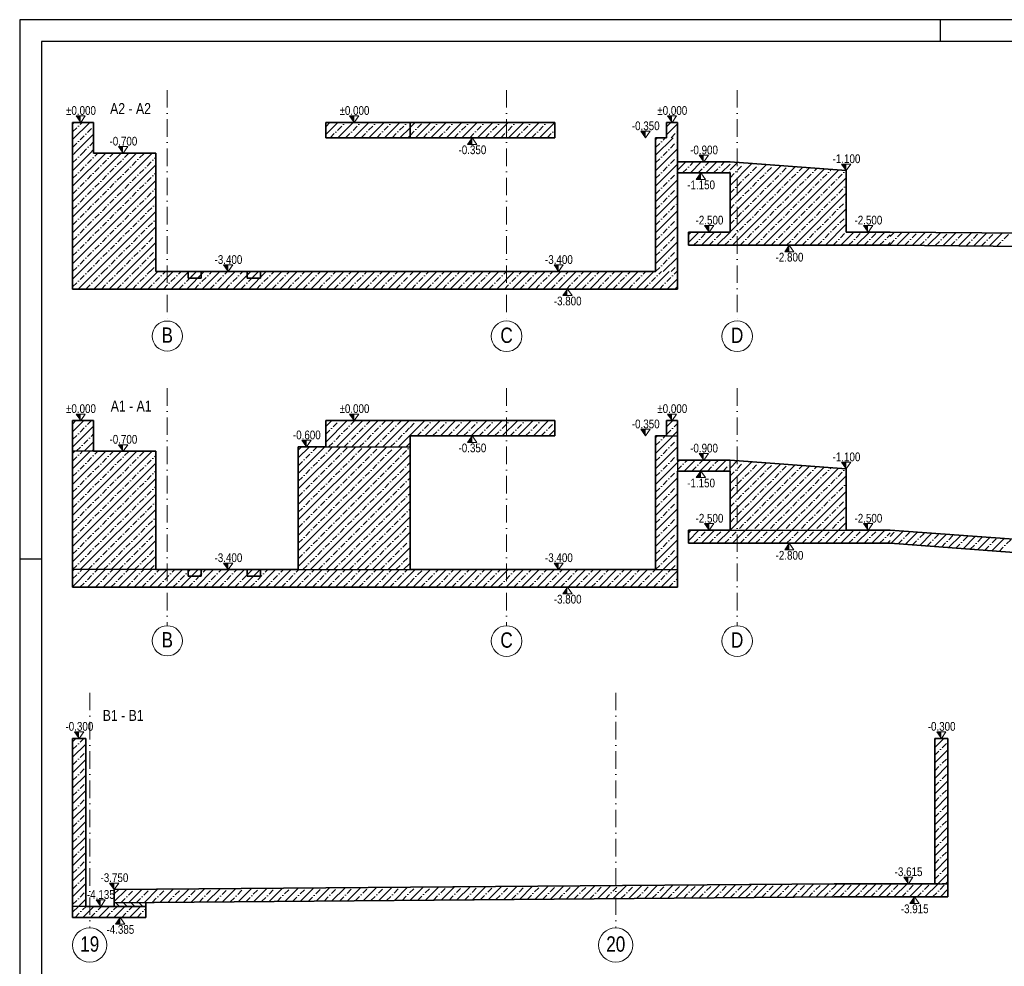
# Model space of a CAD drawing. Header units: millimetres. Extents: x 0 to 63000, y 0 to 31500.
# Tile 2 of 7: x 0 to 16846, y 15308 to 31500. Entities that reach past the tile are written whole.
import ezdxf
from ezdxf.enums import TextEntityAlignment as Align

# ---------------------------------------------------------------- set-up
doc = ezdxf.new("R2010")
doc.units = ezdxf.units.MM
doc.header["$LTSCALE"] = 1000
for name, pattern in [('Carkovana', [0.21, 0.15, -0.06]), ('Carkovana 0.5x', [0.14, 0.1, -0.04]), ('Cerchovana 0.5x', [0.18, 0.1, -0.04, 0, -0.04]), ('Cerchovana 2x', [0.5, 0.3, -0.1, 0, -0.1]), ('Teckovana', [0.06, 0, -0.06])]:
    doc.linetypes.add(name, pattern=pattern)
for name, color, linetype in [('Architektura obecně', 7, 'Continuous'), ('Kóty obecně', 7, 'Continuous'), ('Standard', 7, 'Continuous')]:
    doc.layers.add(name, color=color, linetype=linetype)
for name, color, linetype, lineweight in [('Obecné05', 7, 'Continuous', 50), ('Rastr', 30, 'Teckovana', 18), ('Stěna', 7, 'Continuous', 35), ('Šrafy', 7, 'Continuous', 13)]:
    doc.layers.add(name, color=color, linetype=linetype, lineweight=lineweight)
doc.styles.add('ARIAL', font='arial.ttf')

msp = doc.modelspace()

# ---------------------------------------------------------------- hatches: boundary and pattern name
at = {"layer": 'Kóty obecně', "linetype": 'Continuous', "lineweight": 18, "transparency": 33554687}
for points in [[(1045, 29855), (966, 29855), (1045, 29743)], [(5723, 29855), (5645, 29855), (5723, 29743)], [(11161, 29855), (11082, 29855), (11161, 29743)], [(10707, 29593), (10628, 29593), (10707, 29480)], [(1770, 29330), (1691, 29330), (1770, 29218)], [(11704, 29180), (11626, 29180), (11704, 29068)], [(14141, 29030), (14063, 29030), (14141, 28918)], [(11798, 27980), (11719, 27980), (11798, 27868)], [(14516, 27980), (14438, 27980), (14516, 27868)], [(3568, 27305), (3489, 27305), (3568, 27193)], [(9221, 27305), (9142, 27305), (9221, 27193)], [(1045, 24755), (966, 24755), (1045, 24643)], [(5723, 24755), (5645, 24755), (5723, 24643)], [(11161, 24755), (11082, 24755), (11161, 24643)], [(10707, 24493), (10628, 24493), (10707, 24380)], [(4909, 24305), (4830, 24305), (4909, 24193)], [(1770, 24230), (1691, 24230), (1770, 24118)], [(11704, 24080), (11626, 24080), (11704, 23968)], [(14141, 23930), (14063, 23930), (14141, 23818)], [(11798, 22880), (11719, 22880), (11798, 22768)], [(14516, 22880), (14438, 22880), (14516, 22768)], [(3568, 22205), (3489, 22205), (3568, 22093)], [(9221, 22205), (9142, 22205), (9221, 22093)], [(1017, 19320), (938, 19320), (1017, 19207)], [(15770, 19320), (15691, 19320), (15770, 19207)], [(1617, 16732), (1538, 16732), (1617, 16620)], [(15204, 16834), (15125, 16834), (15204, 16721)], [(1386, 16444), (1307, 16444), (1386, 16331)]]:
    msp.add_hatch(color=7, dxfattribs=at).paths.add_polyline_path(points)
for points in [[(7742, 29368), (7663, 29368), (7742, 29480)], [(11655, 28768), (11576, 28768), (11655, 28880)], [(13166, 27530), (13088, 27530), (13166, 27643)], [(9372, 26780), (9293, 26780), (9372, 26893)], [(7742, 24268), (7663, 24268), (7742, 24380)], [(11655, 23668), (11576, 23668), (11655, 23780)], [(13166, 22430), (13088, 22430), (13166, 22543)], [(9372, 21680), (9293, 21680), (9372, 21793)], [(15310, 16384), (15231, 16384), (15310, 16496)], [(1720, 16031), (1641, 16031), (1720, 16144)]]:
    msp.add_hatch(color=7, dxfattribs=at).paths.add_polyline_path(points, flags=16)

# ---------------------------------------------------------------- linework, layer by layer
at = {"layer": 'Architektura obecně', "color": 250, "linetype": 'Carkovana 0.5x', "lineweight": -3, "true_color": 0x3b3b3b, "transparency": 33554687}
for p, q in [((15882, 16721), (15657, 16721)), ((15657, 16721), (15657, 16716)), ((15657, 16713), (15657, 16716)), ((15657, 16716), (15882, 16716))]:
    msp.add_line(p, q, dxfattribs=at)
at = {"layer": 'Kóty obecně', "color": 7, "linetype": 'Continuous', "lineweight": 18, "transparency": 33554687}
for p, q in [((1123, 29855), (966, 29855)), ((966, 29855), (1045, 29743)), ((1045, 29743), (1123, 29855)), ((5802, 29855), (5645, 29855)), ((5645, 29855), (5723, 29743)), ((5723, 29743), (5802, 29855)), ((11240, 29855), (11082, 29855)), ((11082, 29855), (11161, 29743)), ((11161, 29743), (11240, 29855)), ((7663, 29368), (7742, 29480)), ((7742, 29480), (7820, 29368)), ((10786, 29593), (10628, 29593)), ((10628, 29593), (10707, 29480)), ((10707, 29480), (10786, 29593)), ((1849, 29330), (1691, 29330)), ((1691, 29330), (1770, 29218)), ((1770, 29218), (1849, 29330)), ((7820, 29368), (7663, 29368)), ((11783, 29180), (11626, 29180)), ((11626, 29180), (11704, 29068)), ((11704, 29068), (11783, 29180)), ((14220, 29030), (14063, 29030)), ((14063, 29030), (14141, 28918)), ((14141, 28918), (14220, 29030)), ((11576, 28768), (11655, 28880)), ((11655, 28880), (11734, 28768)), ((11734, 28768), (11576, 28768)), ((11876, 27980), (11719, 27980)), ((11719, 27980), (11798, 27868)), ((11798, 27868), (11876, 27980)), ((14595, 27980), (14438, 27980)), ((14438, 27980), (14516, 27868)), ((14516, 27868), (14595, 27980)), ((13088, 27530), (13166, 27643)), ((13166, 27643), (13245, 27530)), ((13245, 27530), (13088, 27530)), ((3646, 27305), (3489, 27305)), ((3489, 27305), (3568, 27193)), ((3568, 27193), (3646, 27305)), ((9300, 27305), (9142, 27305)), ((9142, 27305), (9221, 27193)), ((9221, 27193), (9300, 27305)), ((9293, 26780), (9372, 26893)), ((9372, 26893), (9451, 26780)), ((9451, 26780), (9293, 26780)), ((1123, 24755), (966, 24755)), ((966, 24755), (1045, 24643)), ((1045, 24643), (1123, 24755)), ((5802, 24755), (5645, 24755)), ((5645, 24755), (5723, 24643)), ((5723, 24643), (5802, 24755)), ((11240, 24755), (11082, 24755)), ((11082, 24755), (11161, 24643)), ((11161, 24643), (11240, 24755)), ((10786, 24493), (10628, 24493)), ((10628, 24493), (10707, 24380)), ((10707, 24380), (10786, 24493)), ((4987, 24305), (4830, 24305)), ((4830, 24305), (4909, 24193)), ((4909, 24193), (4987, 24305)), ((7663, 24268), (7742, 24380)), ((7820, 24268), (7663, 24268)), ((7742, 24380), (7820, 24268)), ((1849, 24230), (1691, 24230)), ((1691, 24230), (1770, 24118)), ((1770, 24118), (1849, 24230)), ((11783, 24080), (11626, 24080)), ((11626, 24080), (11704, 23968)), ((11704, 23968), (11783, 24080)), ((14220, 23930), (14063, 23930)), ((14063, 23930), (14141, 23818)), ((14141, 23818), (14220, 23930)), ((11576, 23668), (11655, 23780)), ((11655, 23780), (11734, 23668)), ((11734, 23668), (11576, 23668)), ((11876, 22880), (11719, 22880)), ((11719, 22880), (11798, 22768)), ((11798, 22768), (11876, 22880)), ((14595, 22880), (14438, 22880)), ((14438, 22880), (14516, 22768)), ((14516, 22768), (14595, 22880)), ((13088, 22430), (13166, 22543)), ((13245, 22430), (13088, 22430)), ((13166, 22543), (13245, 22430)), ((3646, 22205), (3489, 22205)), ((3489, 22205), (3568, 22093)), ((3568, 22093), (3646, 22205)), ((9300, 22205), (9142, 22205)), ((9142, 22205), (9221, 22093)), ((9221, 22093), (9300, 22205)), ((9293, 21680), (9372, 21793)), ((9372, 21793), (9451, 21680)), ((9451, 21680), (9293, 21680)), ((1096, 19320), (938, 19320)), ((938, 19320), (1017, 19207)), ((1017, 19207), (1096, 19320)), ((15848, 19320), (15691, 19320)), ((15691, 19320), (15770, 19207)), ((15770, 19207), (15848, 19320)), ((1696, 16732), (1538, 16732)), ((1538, 16732), (1617, 16620)), ((1617, 16620), (1696, 16732)), ((15283, 16834), (15125, 16834)), ((15125, 16834), (15204, 16721)), ((15204, 16721), (15283, 16834)), ((1464, 16444), (1307, 16444)), ((1307, 16444), (1386, 16331)), ((1386, 16331), (1464, 16444)), ((15231, 16384), (15310, 16496)), ((15388, 16384), (15231, 16384)), ((15310, 16496), (15388, 16384)), ((1641, 16031), (1720, 16144)), ((1798, 16031), (1641, 16031)), ((1720, 16144), (1798, 16031))]:
    msp.add_line(p, q, dxfattribs=at)
at = {"layer": 'Obecné05', "color": 7, "linetype": 'Continuous', "lineweight": -3, "transparency": 33554687}
for p, q in [((11067, 24380), (11255, 24380)), ((1265, 24118), (905, 24118)), ((5236, 24193), (6680, 24193)), ((11255, 23968), (11255, 23780)), ((12154, 23780), (12154, 23968)), ((12154, 22768), (14141, 22768)), ((2330, 22093), (905, 22093)), ((4767, 22093), (6680, 22093)), ((10880, 22093), (11255, 22093)), ((15657, 16721), (15882, 16721)), ((1130, 16331), (905, 16331))]:
    msp.add_line(p, q, dxfattribs=at)
at = {"layer": 'Obecné05', "color": 7, "linetype": 'Continuous', "lineweight": 35, "transparency": 33554687}
for p, q in [((1617, 16395), (1617, 16331)), ((2157, 16331), (2157, 16399))]:
    msp.add_line(p, q, dxfattribs=at)
at = {"layer": 'Rastr', "color": 7, "linetype": 'Cerchovana 2x', "lineweight": 5, "transparency": 33554687}
for p, q in [((2524, 30297), (2524, 26318)), ((8329, 30297), (8329, 26318)), ((12274, 30297), (12274, 26318)), ((2524, 25197), (2524, 21134)), ((8329, 25197), (8329, 21134)), ((12274, 25197), (12274, 21134)), ((1198, 19987), (1198, 15964)), ((10198, 19987), (10198, 15964))]:
    msp.add_line(p, q, dxfattribs=at)
at = {"layer": 'Rastr', "color": 7, "linetype": 'Continuous', "lineweight": 18, "transparency": 33554687}
for centre, radius in [((2525, 26088), 258), ((8330, 26085), 262), ((12275, 26085), 262), ((2525, 20876), 258), ((8330, 20872), 262), ((12275, 20872), 262), ((1198, 15672), 293), ((10198, 15672), 293)]:
    msp.add_circle(centre, radius, dxfattribs=at)
at = {"layer": 'Standard', "color": 7, "linetype": 'Cerchovana 0.5x', "lineweight": 5, "transparency": 33554687}
for p, q in [((905, 29580), (1067, 29743)), ((905, 29315), (1265, 29675)), ((6679, 29521), (6901, 29743)), ((6903, 29480), (7166, 29743)), ((7168, 29480), (7431, 29743)), ((7434, 29480), (7696, 29743)), ((7699, 29480), (7961, 29743)), ((7964, 29480), (8226, 29743)), ((8229, 29480), (8492, 29743)), ((8494, 29480), (8757, 29743)), ((8759, 29480), (9022, 29743)), ((11066, 29666), (11143, 29743)), ((9025, 29480), (9155, 29610)), ((10879, 29314), (11045, 29480)), ((11146, 29480), (11254, 29588)), ((1072, 29218), (1265, 29410)), ((10879, 29049), (11254, 29424)), ((905, 27988), (2134, 29218)), ((905, 28253), (1869, 29218)), ((905, 28518), (1604, 29218)), ((905, 28784), (1339, 29218)), ((905, 29049), (1073, 29218)), ((905, 27723), (2330, 29148)), ((10879, 28784), (11254, 29159)), ((11255, 29059), (11264, 29068)), ((11341, 28880), (11529, 29068)), ((11607, 28880), (11794, 29068)), ((11872, 28880), (12059, 29068)), ((905, 27458), (2330, 28883)), ((10879, 28518), (11254, 28893)), ((12137, 28880), (12154, 28897)), ((905, 27193), (2330, 28618)), ((10879, 28253), (11254, 28628)), ((1170, 27193), (2330, 28352)), ((10879, 27988), (11254, 28363)), ((1435, 27193), (2330, 28087)), ((10879, 27723), (11254, 28098)), ((1700, 27193), (2330, 27822)), ((10879, 27458), (11254, 27833)), ((14891, 27657), (15100, 27866)), ((15140, 27640), (15363, 27863)), ((15403, 27638), (15626, 27861)), ((15665, 27636), (15888, 27859)), ((15928, 27633), (16151, 27856)), ((16191, 27631), (16414, 27854)), ((16454, 27629), (16677, 27852)), ((16717, 27626), (16940, 27849)), ((1965, 27193), (2330, 27557)), ((10879, 27193), (11254, 27568)), ((2230, 27193), (2330, 27292)), ((11144, 27193), (11254, 27302)), ((905, 26929), (1169, 27193)), ((1134, 26893), (1434, 27193)), ((1399, 26893), (1699, 27193)), ((1664, 26893), (1964, 27193)), ((1929, 26893), (2229, 27193)), ((2194, 26893), (2494, 27193)), ((2460, 26893), (2760, 27193)), ((2725, 26893), (3025, 27193)), ((2990, 26893), (3290, 27193)), ((3255, 26893), (3555, 27193)), ((3520, 26893), (3820, 27193)), ((3785, 26893), (4085, 27193)), ((4051, 26893), (4351, 27193)), ((4316, 26893), (4616, 27193)), ((4581, 26893), (4881, 27193)), ((4846, 26893), (5146, 27193)), ((5111, 26893), (5411, 27193)), ((5376, 26893), (5676, 27193)), ((5642, 26893), (5942, 27193)), ((5907, 26893), (6207, 27193)), ((6172, 26893), (6472, 27193)), ((6437, 26893), (6679, 27135)), ((6679, 27135), (6737, 27193)), ((6702, 26893), (7002, 27193)), ((6967, 26893), (7267, 27193)), ((7233, 26893), (7533, 27193)), ((7498, 26893), (7798, 27193)), ((7763, 26893), (8063, 27193)), ((8028, 26893), (8328, 27193)), ((8293, 26893), (8593, 27193)), ((8558, 26893), (8858, 27193)), ((8824, 26893), (9124, 27193)), ((9089, 26893), (9389, 27193)), ((9354, 26893), (9654, 27193)), ((9619, 26893), (9919, 27193)), ((9884, 26893), (10184, 27193)), ((10149, 26893), (10449, 27193)), ((10414, 26893), (10715, 27193)), ((10680, 26893), (10980, 27193)), ((10945, 26893), (11245, 27193)), ((11210, 26893), (11254, 26937)), ((905, 24319), (1228, 24643)), ((905, 24584), (963, 24643)), ((5236, 24408), (5471, 24643)), ((5286, 24193), (5736, 24643)), ((5551, 24193), (6001, 24643)), ((5816, 24193), (6266, 24643)), ((6081, 24193), (6531, 24643)), ((6680, 24526), (6796, 24643)), ((6799, 24380), (7062, 24643)), ((7064, 24380), (7327, 24643)), ((7329, 24380), (7592, 24643)), ((7595, 24380), (7857, 24643)), ((7860, 24380), (8122, 24643)), ((8125, 24380), (8387, 24643)), ((8390, 24380), (8653, 24643)), ((8655, 24380), (8918, 24643)), ((8920, 24380), (9155, 24615)), ((6346, 24193), (6680, 24526)), ((11067, 24406), (11255, 24593)), ((968, 24118), (1265, 24414)), ((6612, 24193), (6680, 24261)), ((10880, 24214), (11046, 24380)), ((10880, 23949), (11255, 24324)), ((905, 22888), (2134, 24118)), ((905, 23153), (1869, 24118)), ((905, 23418), (1604, 24118)), ((905, 23684), (1339, 24118)), ((905, 23949), (1073, 24118)), ((1233, 24118), (1265, 24149)), ((4767, 22280), (6680, 24193)), ((4767, 22545), (6414, 24193)), ((4767, 22810), (6149, 24193)), ((4767, 23076), (5884, 24193)), ((4767, 23341), (5619, 24193)), ((4767, 23606), (5354, 24193)), ((4767, 23871), (5089, 24193)), ((4767, 24136), (4823, 24193)), ((905, 22623), (2330, 24048)), ((4845, 22093), (6680, 23927)), ((10880, 23684), (11255, 24059)), ((11255, 23798), (11425, 23968)), ((11502, 23780), (11690, 23968)), ((11768, 23780), (11955, 23968)), ((905, 22358), (2330, 23783)), ((10880, 23418), (11255, 23793)), ((12033, 23780), (12154, 23901)), ((5110, 22093), (6680, 23662)), ((905, 22093), (2330, 23518)), ((10880, 23153), (11255, 23528)), ((1170, 22093), (2330, 23252)), ((5375, 22093), (6680, 23397)), ((10880, 22888), (11255, 23263)), ((5640, 22093), (6680, 23132)), ((1435, 22093), (2330, 22987)), ((10880, 22623), (11255, 22998)), ((5905, 22093), (6680, 22867)), ((14891, 22661), (14990, 22760)), ((15028, 22533), (15238, 22742)), ((1700, 22093), (2330, 22722)), ((6171, 22093), (6680, 22602)), ((10880, 22358), (11255, 22733)), ((15275, 22515), (15485, 22724)), ((15522, 22497), (15732, 22706)), ((15769, 22478), (15979, 22688)), ((16016, 22460), (16226, 22670)), ((16263, 22442), (16473, 22652)), ((16510, 22424), (16720, 22634)), ((16757, 22406), (16967, 22616)), ((1965, 22093), (2330, 22457)), ((10880, 22093), (11255, 22468)), ((6436, 22093), (6680, 22336)), ((905, 21933), (1064, 22093)), ((1030, 21793), (1330, 22093)), ((1295, 21793), (1595, 22093)), ((1560, 21793), (1860, 22093)), ((1825, 21793), (2125, 22093)), ((2090, 21793), (2390, 22093)), ((2230, 22093), (2330, 22192)), ((2355, 21793), (2655, 22093)), ((2621, 21793), (2921, 22093)), ((2886, 21793), (3186, 22093)), ((3151, 21793), (3451, 22093)), ((3416, 21793), (3716, 22093)), ((3681, 21793), (3981, 22093)), ((3946, 21793), (4246, 22093)), ((4212, 21793), (4512, 22093)), ((4477, 21793), (4777, 22093)), ((4742, 21793), (5042, 22093)), ((5007, 21793), (5307, 22093)), ((5272, 21793), (5572, 22093)), ((5537, 21793), (5837, 22093)), ((5803, 21793), (6103, 22093)), ((6068, 21793), (6368, 22093)), ((6333, 21793), (6633, 22093)), ((6680, 21874), (6898, 22093)), ((6863, 21793), (7163, 22093)), ((7128, 21793), (7428, 22093)), ((7394, 21793), (7694, 22093)), ((7659, 21793), (7959, 22093)), ((7924, 21793), (8224, 22093)), ((8189, 21793), (8489, 22093)), ((8454, 21793), (8754, 22093)), ((8719, 21793), (9019, 22093)), ((8985, 21793), (9285, 22093)), ((9250, 21793), (9550, 22093)), ((9515, 21793), (9815, 22093)), ((9780, 21793), (10080, 22093)), ((10045, 21793), (10345, 22093)), ((10310, 21793), (10610, 22093)), ((10576, 21793), (10876, 22093)), ((10841, 21793), (11141, 22093)), ((11145, 22093), (11255, 22202)), ((11106, 21793), (11255, 21941)), ((6598, 21793), (6680, 21874)), ((905, 19016), (1096, 19207)), ((15657, 19184), (15680, 19207)), ((15657, 18919), (15882, 19144)), ((905, 18751), (1130, 18976)), ((15657, 18654), (15882, 18879)), ((905, 18486), (1130, 18711)), ((15657, 18389), (15882, 18614)), ((905, 18221), (1130, 18446)), ((15657, 18124), (15882, 18349)), ((905, 17955), (1130, 18180)), ((15657, 17859), (15882, 18084)), ((905, 17690), (1130, 17915)), ((15657, 17593), (15882, 17818)), ((905, 17425), (1130, 17650)), ((15657, 17328), (15882, 17553)), ((905, 17160), (1130, 17385)), ((15657, 17063), (15882, 17288)), ((905, 16895), (1130, 17120)), ((15657, 16798), (15882, 17023)), ((905, 16630), (1130, 16855)), ((8416, 16451), (8642, 16678)), ((8683, 16453), (8910, 16680)), ((8950, 16455), (9177, 16682)), ((9218, 16457), (9445, 16684)), ((9485, 16460), (9712, 16686)), ((9752, 16462), (9979, 16689)), ((10020, 16464), (10247, 16691)), ((10287, 16466), (10514, 16693)), ((10555, 16468), (10781, 16695)), ((10822, 16471), (11049, 16697)), ((11089, 16473), (11316, 16700)), ((11357, 16475), (11583, 16702)), ((11624, 16477), (11851, 16704)), ((11891, 16479), (12118, 16706)), ((12159, 16482), (12386, 16708)), ((12426, 16484), (12653, 16711)), ((12693, 16486), (12920, 16713)), ((12961, 16488), (13188, 16715)), ((13228, 16490), (13455, 16717)), ((13496, 16493), (13722, 16719)), ((13932, 16664), (13989, 16721)), ((14029, 16496), (14254, 16721)), ((14295, 16496), (14520, 16721)), ((14560, 16496), (14785, 16721)), ((14825, 16496), (15050, 16721)), ((15090, 16496), (15315, 16721)), ((15355, 16496), (15580, 16721)), ((15620, 16496), (15845, 16721)), ((15840, 16716), (15882, 16758)), ((905, 16364), (1130, 16589)), ((1617, 16547), (1691, 16621)), ((1732, 16396), (1958, 16623)), ((1999, 16398), (2226, 16625)), ((2266, 16400), (2493, 16627)), ((2534, 16402), (2760, 16629)), ((2801, 16405), (3028, 16631)), ((3068, 16407), (3295, 16634)), ((3336, 16409), (3563, 16636)), ((3603, 16411), (3830, 16638)), ((3870, 16413), (4097, 16640)), ((4138, 16416), (4365, 16642)), ((4405, 16418), (4632, 16645)), ((4673, 16420), (4899, 16647)), ((4940, 16422), (5167, 16649)), ((5207, 16424), (5434, 16651)), ((5475, 16427), (5701, 16653)), ((5742, 16429), (5969, 16656)), ((6009, 16431), (6236, 16658)), ((6277, 16433), (6504, 16660)), ((6544, 16435), (6771, 16662)), ((6811, 16438), (7038, 16664)), ((7079, 16440), (7306, 16667)), ((7346, 16442), (7573, 16669)), ((7614, 16444), (7840, 16671)), ((7881, 16446), (8108, 16673)), ((8148, 16449), (8375, 16675)), ((13763, 16495), (13932, 16664)), ((949, 16144), (1137, 16331)), ((1214, 16144), (1402, 16331)), ((1479, 16144), (1667, 16331)), ((1745, 16144), (1932, 16331)), ((2010, 16144), (2157, 16291))]:
    msp.add_line(p, q, dxfattribs=at)
at = {"layer": 'Standard', "color": 7, "linetype": 'Continuous', "lineweight": 5, "transparency": 33554687}
for p, q in [((905, 29448), (1199, 29743)), ((905, 29713), (934, 29743)), ((6679, 29654), (6768, 29743)), ((6771, 29480), (7033, 29743)), ((7036, 29480), (7298, 29743)), ((7301, 29480), (7563, 29743)), ((7566, 29480), (7829, 29743)), ((7831, 29480), (8094, 29743)), ((8096, 29480), (8359, 29743)), ((8362, 29480), (8624, 29743)), ((8627, 29480), (8889, 29743)), ((8892, 29480), (9154, 29743)), ((11066, 29533), (11254, 29721)), ((940, 29218), (1265, 29543)), ((10879, 29181), (11178, 29480)), ((10879, 29447), (10913, 29480)), ((905, 27856), (2267, 29218)), ((905, 28121), (2001, 29218)), ((905, 28386), (1736, 29218)), ((905, 28651), (1471, 29218)), ((905, 28916), (1206, 29218)), ((905, 29181), (941, 29218)), ((1205, 29218), (1265, 29277)), ((10879, 28916), (11254, 29291)), ((905, 27590), (2330, 29015)), ((10879, 28651), (11254, 29026)), ((11255, 28926), (11396, 29068)), ((11474, 28880), (11661, 29068)), ((11739, 28880), (11927, 29068)), ((12004, 28880), (12154, 29030)), ((905, 27325), (2330, 28750)), ((10879, 28386), (11254, 28761)), ((1037, 27193), (2330, 28485)), ((10879, 28121), (11254, 28496)), ((1302, 27193), (2330, 28220)), ((10879, 27856), (11254, 28231)), ((10879, 27590), (11254, 27965)), ((1567, 27193), (2330, 27955)), ((14891, 27790), (14969, 27867)), ((15008, 27642), (15231, 27865)), ((15271, 27639), (15494, 27862)), ((15534, 27637), (15757, 27860)), ((15797, 27635), (16020, 27858)), ((16060, 27632), (16283, 27855)), ((16322, 27630), (16545, 27853)), ((16585, 27627), (16808, 27850)), ((1833, 27193), (2330, 27690)), ((10879, 27325), (11254, 27700)), ((2098, 27193), (2330, 27424)), ((11012, 27193), (11254, 27435)), ((905, 27061), (1036, 27193)), ((1001, 26893), (1301, 27193)), ((1266, 26893), (1566, 27193)), ((1531, 26893), (1831, 27193)), ((1797, 26893), (2097, 27193)), ((2062, 26893), (2362, 27193)), ((2327, 26893), (2627, 27193)), ((2592, 26893), (2892, 27193)), ((2857, 26893), (3157, 27193)), ((3122, 26893), (3422, 27193)), ((3388, 26893), (3688, 27193)), ((3653, 26893), (3953, 27193)), ((3918, 26893), (4218, 27193)), ((4183, 26893), (4483, 27193)), ((4448, 26893), (4748, 27193)), ((4713, 26893), (5013, 27193)), ((4979, 26893), (5279, 27193)), ((5244, 26893), (5544, 27193)), ((5509, 26893), (5809, 27193)), ((5774, 26893), (6074, 27193)), ((6039, 26893), (6339, 27193)), ((6304, 26893), (6604, 27193)), ((6679, 27002), (6870, 27193)), ((6835, 26893), (7135, 27193)), ((7100, 26893), (7400, 27193)), ((7365, 26893), (7665, 27193)), ((7630, 26893), (7930, 27193)), ((7895, 26893), (8195, 27193)), ((8161, 26893), (8461, 27193)), ((8426, 26893), (8726, 27193)), ((8691, 26893), (8991, 27193)), ((8956, 26893), (9256, 27193)), ((9221, 26893), (9521, 27193)), ((9486, 26893), (9786, 27193)), ((9752, 26893), (10052, 27193)), ((10017, 26893), (10317, 27193)), ((10282, 26893), (10582, 27193)), ((10547, 26893), (10847, 27193)), ((10812, 26893), (11112, 27193)), ((6570, 26893), (6679, 27002)), ((11077, 26893), (11254, 27069)), ((905, 24452), (1095, 24643)), ((5236, 24541), (5338, 24643)), ((5236, 24275), (5603, 24643)), ((5418, 24193), (5868, 24643)), ((5683, 24193), (6133, 24643)), ((5949, 24193), (6399, 24643)), ((6214, 24193), (6664, 24643)), ((6680, 24393), (6929, 24643)), ((6932, 24380), (7194, 24643)), ((7197, 24380), (7459, 24643)), ((7462, 24380), (7724, 24643)), ((7727, 24380), (7990, 24643)), ((7992, 24380), (8255, 24643)), ((8257, 24380), (8520, 24643)), ((8523, 24380), (8785, 24643)), ((8788, 24380), (9050, 24643)), ((11067, 24538), (11172, 24643)), ((905, 24187), (1265, 24547)), ((9053, 24380), (9155, 24482)), ((11174, 24380), (11255, 24461)), ((1101, 24118), (1265, 24282)), ((6479, 24193), (6680, 24393)), ((10880, 24081), (11178, 24380)), ((10880, 24347), (10913, 24380)), ((905, 22756), (2267, 24118)), ((905, 23021), (2002, 24118)), ((905, 23286), (1736, 24118)), ((905, 23551), (1471, 24118)), ((905, 23816), (1206, 24118)), ((905, 24081), (941, 24118)), ((4767, 22413), (6547, 24193)), ((4767, 22678), (6282, 24193)), ((4767, 22943), (6017, 24193)), ((4767, 23208), (5752, 24193)), ((4767, 23473), (5486, 24193)), ((4767, 23739), (5221, 24193)), ((4767, 24004), (4956, 24193)), ((10880, 23816), (11255, 24191)), ((4767, 22148), (6680, 24060)), ((10880, 23551), (11255, 23926)), ((11255, 23930), (11292, 23968)), ((11370, 23780), (11557, 23968)), ((11635, 23780), (11822, 23968)), ((11900, 23780), (12088, 23968)), ((905, 22490), (2330, 23915)), ((4977, 22093), (6680, 23795)), ((905, 22225), (2330, 23650)), ((10880, 23286), (11255, 23661)), ((5242, 22093), (6680, 23530)), ((1037, 22093), (2330, 23385)), ((5508, 22093), (6680, 23265)), ((10880, 23021), (11255, 23396)), ((1302, 22093), (2330, 23120)), ((10880, 22756), (11255, 23131)), ((5773, 22093), (6680, 22999)), ((1567, 22093), (2330, 22855)), ((10880, 22490), (11255, 22865)), ((14904, 22542), (15114, 22751)), ((1833, 22093), (2330, 22590)), ((6038, 22093), (6680, 22734)), ((10880, 22225), (11255, 22600)), ((15151, 22524), (15361, 22733)), ((15398, 22506), (15608, 22715)), ((15646, 22487), (15855, 22697)), ((15893, 22469), (16102, 22679)), ((16140, 22451), (16349, 22661)), ((16387, 22433), (16597, 22643)), ((16634, 22415), (16844, 22625)), ((6303, 22093), (6680, 22469)), ((2098, 22093), (2330, 22324)), ((11012, 22093), (11255, 22335)), ((905, 22065), (932, 22093)), ((905, 21800), (1197, 22093)), ((1162, 21793), (1462, 22093)), ((1427, 21793), (1727, 22093)), ((1692, 21793), (1992, 22093)), ((1958, 21793), (2258, 22093)), ((2223, 21793), (2523, 22093)), ((2488, 21793), (2788, 22093)), ((2753, 21793), (3053, 22093)), ((3018, 21793), (3318, 22093)), ((3283, 21793), (3583, 22093)), ((3549, 21793), (3849, 22093)), ((3814, 21793), (4114, 22093)), ((4079, 21793), (4379, 22093)), ((4344, 21793), (4644, 22093)), ((4609, 21793), (4909, 22093)), ((4874, 21793), (5174, 22093)), ((5140, 21793), (5440, 22093)), ((5405, 21793), (5705, 22093)), ((5670, 21793), (5970, 22093)), ((5935, 21793), (6235, 22093)), ((6200, 21793), (6500, 22093)), ((6568, 22093), (6680, 22204)), ((6680, 22007), (6765, 22093)), ((6731, 21793), (7031, 22093)), ((6996, 21793), (7296, 22093)), ((7261, 21793), (7561, 22093)), ((7526, 21793), (7826, 22093)), ((7791, 21793), (8091, 22093)), ((8056, 21793), (8356, 22093)), ((8322, 21793), (8622, 22093)), ((8587, 21793), (8887, 22093)), ((8852, 21793), (9152, 22093)), ((9117, 21793), (9417, 22093)), ((9382, 21793), (9682, 22093)), ((9647, 21793), (9947, 22093)), ((9913, 21793), (10213, 22093)), ((10178, 21793), (10478, 22093)), ((10443, 21793), (10743, 22093)), ((10708, 21793), (11008, 22093)), ((10973, 21793), (11255, 22074)), ((6465, 21793), (6680, 22007)), ((11238, 21793), (11255, 21809)), ((905, 19149), (963, 19207)), ((15657, 19052), (15813, 19207)), ((905, 18883), (1130, 19108)), ((15657, 18787), (15882, 19012)), ((905, 18618), (1130, 18843)), ((15657, 18522), (15882, 18747)), ((905, 18353), (1130, 18578)), ((15657, 18256), (15882, 18481)), ((905, 18088), (1130, 18313)), ((15657, 17991), (15882, 18216)), ((905, 17823), (1130, 18048)), ((15657, 17726), (15882, 17951)), ((905, 17558), (1130, 17783)), ((15657, 17461), (15882, 17686)), ((905, 17292), (1130, 17517)), ((15657, 17196), (15882, 17421)), ((905, 17027), (1130, 17252)), ((15657, 16931), (15882, 17156)), ((905, 16762), (1130, 16987)), ((15708, 16716), (15882, 16890)), ((905, 16497), (1130, 16722)), ((8549, 16452), (8776, 16679)), ((8817, 16454), (9044, 16681)), ((9084, 16456), (9311, 16683)), ((9351, 16458), (9578, 16685)), ((9619, 16461), (9846, 16688)), ((9886, 16463), (10113, 16690)), ((10153, 16465), (10380, 16692)), ((10421, 16467), (10648, 16694)), ((10688, 16469), (10915, 16696)), ((10956, 16472), (11182, 16699)), ((11223, 16474), (11450, 16701)), ((11490, 16476), (11717, 16703)), ((11758, 16478), (11985, 16705)), ((12025, 16480), (12252, 16707)), ((12292, 16483), (12519, 16710)), ((12560, 16485), (12787, 16712)), ((12827, 16487), (13054, 16714)), ((13094, 16489), (13321, 16716)), ((13362, 16491), (13589, 16718)), ((13629, 16494), (13856, 16721)), ((13932, 16531), (14122, 16721)), ((14162, 16496), (14387, 16721)), ((14427, 16496), (14652, 16721)), ((14692, 16496), (14917, 16721)), ((14958, 16496), (15183, 16721)), ((15223, 16496), (15448, 16721)), ((15488, 16496), (15713, 16721)), ((1617, 16414), (1825, 16622)), ((1865, 16397), (2092, 16624)), ((2133, 16399), (2359, 16626)), ((2400, 16401), (2627, 16628)), ((2667, 16404), (2894, 16630)), ((2935, 16406), (3162, 16633)), ((3202, 16408), (3429, 16635)), ((3469, 16410), (3696, 16637)), ((3737, 16412), (3964, 16639)), ((4004, 16415), (4231, 16641)), ((4271, 16417), (4498, 16644)), ((4539, 16419), (4766, 16646)), ((4806, 16421), (5033, 16648)), ((5074, 16423), (5300, 16650)), ((5341, 16426), (5568, 16652)), ((5608, 16428), (5835, 16655)), ((5876, 16430), (6103, 16657)), ((6143, 16432), (6370, 16659)), ((6410, 16434), (6637, 16661)), ((6678, 16437), (6905, 16663)), ((6945, 16439), (7172, 16666)), ((7212, 16441), (7439, 16668)), ((7480, 16443), (7707, 16670)), ((7747, 16445), (7974, 16672)), ((8015, 16447), (8241, 16674)), ((8282, 16450), (8509, 16677)), ((13897, 16496), (13932, 16531)), ((15753, 16496), (15882, 16625)), ((1004, 16331), (1130, 16457)), ((905, 16232), (1004, 16331)), ((1082, 16144), (1269, 16331)), ((1347, 16144), (1534, 16331)), ((1612, 16144), (1799, 16331)), ((1877, 16144), (2065, 16331)), ((2142, 16144), (2157, 16158))]:
    msp.add_line(p, q, dxfattribs=at)
at = {"layer": 'Standard', "color": 7, "linetype": 'Continuous', "lineweight": 35, "transparency": 33554687}
for p, q in [((905, 29743), (905, 29218)), ((1265, 29743), (905, 29743)), ((1265, 29218), (1265, 29743)), ((5236, 29743), (5236, 29480)), ((6678, 29743), (5236, 29743)), ((6678, 29480), (6678, 29743)), ((6679, 29743), (6679, 29480)), ((9155, 29743), (6679, 29743)), ((9155, 29480), (9155, 29743)), ((11066, 29743), (11066, 29480)), ((11254, 29743), (11066, 29743)), ((11254, 29480), (11254, 29743)), ((5236, 29480), (6678, 29480)), ((6679, 29480), (9155, 29480)), ((10879, 29480), (10879, 27193)), ((11066, 29480), (10879, 29480)), ((11254, 27193), (11254, 29480)), ((11254, 29480), (11254, 29480)), ((905, 29218), (905, 27193)), ((2330, 29218), (1265, 29218)), ((2330, 27193), (2330, 29218)), ((11255, 29068), (11255, 28880)), ((12154, 29068), (11255, 29068)), ((14141, 28918), (12154, 29068)), ((11255, 28880), (12154, 28880)), ((12154, 28880), (12154, 27868)), ((14141, 27868), (14141, 28918)), ((11441, 27868), (11441, 27643)), ((12154, 27868), (11441, 27868)), ((14891, 27868), (14141, 27868)), ((25729, 27770), (14891, 27868)), ((11441, 27643), (14891, 27643)), ((14891, 27643), (25729, 27545)), ((905, 27193), (905, 26893)), ((6679, 27193), (2330, 27193)), ((2882, 27193), (2882, 27080)), ((3107, 27193), (2882, 27193)), ((3107, 27080), (3107, 27193)), ((3894, 27193), (3894, 27080)), ((4119, 27193), (3894, 27193)), ((4119, 27080), (4119, 27193)), ((10879, 27193), (6679, 27193)), ((11254, 26893), (11254, 27193)), ((2882, 27080), (3107, 27080)), ((3894, 27080), (4119, 27080)), ((905, 26893), (6679, 26893)), ((6679, 26893), (11254, 26893)), ((905, 24643), (905, 24118)), ((1265, 24643), (905, 24643)), ((1265, 24118), (1265, 24643)), ((5236, 24643), (5236, 24193)), ((6680, 24643), (5236, 24643)), ((9155, 24643), (6680, 24643)), ((9155, 24380), (9155, 24643)), ((11067, 24643), (11067, 24380)), ((11255, 24643), (11067, 24643)), ((11255, 24380), (11255, 24643)), ((6680, 24193), (6680, 24380)), ((6680, 24380), (9155, 24380)), ((10880, 24380), (10880, 22093)), ((11067, 24380), (10880, 24380)), ((11255, 23968), (11255, 24380)), ((11255, 24380), (11255, 24380)), ((905, 24118), (905, 22093)), ((2330, 24118), (1265, 24118)), ((2330, 22093), (2330, 24118)), ((4767, 24193), (4767, 22093)), ((5236, 24193), (4767, 24193)), ((6680, 22093), (6680, 24193)), ((12154, 23968), (11255, 23968)), ((14141, 23818), (12154, 23968)), ((11255, 23780), (12154, 23780)), ((11255, 22093), (11255, 23780)), ((12154, 23780), (12154, 22768)), ((14141, 22768), (14141, 23818)), ((11441, 22768), (11441, 22543)), ((12154, 22768), (11441, 22768)), ((14891, 22768), (14141, 22768)), ((25504, 21991), (14891, 22768)), ((11441, 22543), (14891, 22543)), ((14891, 22543), (25504, 21766)), ((905, 22093), (905, 21793)), ((4767, 22093), (2330, 22093)), ((2882, 22093), (2882, 21980)), ((3107, 22093), (2882, 22093)), ((3107, 21980), (3107, 22093)), ((3894, 22093), (3894, 21980)), ((4119, 22093), (3894, 22093)), ((4119, 21980), (4119, 22093)), ((10880, 22093), (6680, 22093)), ((11255, 21793), (11255, 22093)), ((2882, 21980), (3107, 21980)), ((3894, 21980), (4119, 21980)), ((905, 21793), (6680, 21793)), ((6680, 21793), (11255, 21793)), ((905, 19207), (905, 16331)), ((1130, 19207), (905, 19207)), ((1130, 16331), (1130, 19207)), ((15657, 19207), (15657, 16721)), ((15882, 19207), (15657, 19207)), ((15882, 16716), (15882, 19207)), ((13932, 16721), (1617, 16620)), ((15657, 16721), (13932, 16721)), ((15882, 16716), (15882, 16721)), ((15882, 16496), (15882, 16716)), ((1617, 16620), (1617, 16395)), ((1617, 16395), (13932, 16496)), ((13932, 16496), (15882, 16496)), ((905, 16331), (905, 16144)), ((2157, 16331), (1130, 16331)), ((2157, 16144), (2157, 16331)), ((905, 16144), (2157, 16144))]:
    msp.add_line(p, q, dxfattribs=at)
at = {"layer": 'Standard', "color": 251, "linetype": 'Cerchovana 0.5x', "lineweight": 5, "true_color": 0x656565, "transparency": 33554687}
for p, q in [((5236, 29669), (5310, 29743)), ((5312, 29480), (5575, 29743)), ((5577, 29480), (5840, 29743)), ((5843, 29480), (6105, 29743)), ((6108, 29480), (6370, 29743)), ((6373, 29480), (6635, 29743)), ((6638, 29480), (6678, 29520)), ((2912, 27080), (3025, 27193)), ((3973, 27080), (4085, 27193)), ((2882, 22054), (2921, 22093)), ((3894, 22006), (3981, 22093)), ((3073, 21980), (3107, 22014))]:
    msp.add_line(p, q, dxfattribs=at)
at = {"layer": 'Standard', "color": 251, "linetype": 'Continuous', "lineweight": 5, "true_color": 0x656565, "transparency": 33554687}
for p, q in [((5236, 29536), (5442, 29743)), ((5445, 29480), (5707, 29743)), ((5710, 29480), (5972, 29743)), ((5975, 29480), (6238, 29743)), ((6240, 29480), (6503, 29743)), ((6505, 29480), (6678, 29653)), ((2882, 27182), (2892, 27193)), ((3045, 27080), (3107, 27142)), ((3894, 27134), (3953, 27193)), ((4105, 27080), (4119, 27094)), ((2941, 21980), (3053, 22093)), ((4001, 21980), (4114, 22093))]:
    msp.add_line(p, q, dxfattribs=at)
at = {"layer": 'Standard', "color": 250, "linetype": 'Carkovana', "lineweight": -3, "true_color": 0x2d2d2d, "transparency": 33554687}
for p, q in [((11254, 29743), (11254, 29480)), ((15882, 16713), (15657, 16713))]:
    msp.add_line(p, q, dxfattribs=at)
at = {"layer": 'Standard', "color": 250, "linetype": 'Cerchovana 0.5x', "lineweight": 5, "true_color": 0x2d2d2d, "transparency": 33554687}
for p, q in [((12154, 29062), (12159, 29067)), ((12154, 28797), (12406, 29049)), ((12154, 28532), (12652, 29030)), ((12154, 28267), (12899, 29011)), ((12154, 28001), (13145, 28993)), ((12060, 27643), (13392, 28974)), ((12325, 27643), (13638, 28956)), ((12591, 27643), (13885, 28937)), ((12856, 27643), (14132, 28918)), ((13121, 27643), (14141, 28663)), ((13386, 27643), (14141, 28398)), ((13651, 27643), (14141, 28133)), ((11441, 27819), (11490, 27868)), ((11530, 27643), (11755, 27868)), ((11795, 27643), (12020, 27868)), ((13916, 27643), (14141, 27868)), ((14182, 27643), (14407, 27868)), ((14447, 27643), (14672, 27868)), ((14712, 27643), (14891, 27822)), ((12154, 23962), (12159, 23967)), ((12154, 23697), (12406, 23949)), ((12154, 23432), (12652, 23930)), ((12060, 22543), (13392, 23874)), ((12154, 23167), (12899, 23911)), ((12154, 22901), (13145, 23893)), ((12325, 22543), (13638, 23856)), ((12591, 22543), (13885, 23837)), ((12856, 22543), (14132, 23818)), ((13121, 22543), (14141, 23563)), ((13386, 22543), (14141, 23298)), ((13651, 22543), (14141, 23033)), ((11441, 22719), (11490, 22768)), ((11530, 22543), (11755, 22768)), ((11795, 22543), (12020, 22768)), ((13916, 22543), (14141, 22768)), ((14182, 22543), (14407, 22768)), ((14447, 22543), (14672, 22768)), ((14712, 22543), (14891, 22722))]:
    msp.add_line(p, q, dxfattribs=at)
at = {"layer": 'Standard', "color": 250, "linetype": 'Continuous', "lineweight": 5, "true_color": 0x2d2d2d, "transparency": 33554687}
for p, q in [((12154, 28930), (12282, 29058)), ((12154, 28664), (12529, 29039)), ((12154, 28399), (12775, 29021)), ((12154, 28134), (13022, 29002)), ((12154, 27869), (13269, 28984)), ((12193, 27643), (13515, 28965)), ((12458, 27643), (13762, 28946)), ((12723, 27643), (14008, 28928)), ((12988, 27643), (14141, 28796)), ((13254, 27643), (14141, 28531)), ((13519, 27643), (14141, 28265)), ((13784, 27643), (14141, 28000)), ((11441, 27687), (11622, 27868)), ((11663, 27643), (11888, 27868)), ((11928, 27643), (12153, 27868)), ((14049, 27643), (14274, 27868)), ((14314, 27643), (14539, 27868)), ((14579, 27643), (14804, 27868)), ((14845, 27643), (14891, 27690)), ((12154, 23830), (12282, 23958)), ((12154, 23564), (12529, 23939)), ((12154, 23299), (12775, 23921)), ((12154, 23034), (13022, 23902)), ((12154, 22769), (13269, 23884)), ((12193, 22543), (13515, 23865)), ((12458, 22543), (13762, 23846)), ((12723, 22543), (14008, 23828)), ((12988, 22543), (14141, 23696)), ((13254, 22543), (14141, 23431)), ((13519, 22543), (14141, 23165)), ((11441, 22587), (11622, 22768)), ((11663, 22543), (11888, 22768)), ((11928, 22543), (12153, 22768)), ((13784, 22543), (14141, 22900)), ((14049, 22543), (14274, 22768)), ((14314, 22543), (14539, 22768)), ((14579, 22543), (14804, 22768)), ((14845, 22543), (14891, 22590))]:
    msp.add_line(p, q, dxfattribs=at)
at = {"layer": 'Stěna', "color": 7, "linetype": 'Continuous', "lineweight": -3, "transparency": 33554687}
for p, q in [((15750, 31500), (15750, 31125)), ((0, 22275), (375, 22275))]:
    msp.add_line(p, q, dxfattribs=at)
for points in [[(0, 0), (63000, 0), (63000, 31500), (0, 31500), (0, 0)], [(375, 375), (62625, 375), (62625, 31125), (375, 31125), (375, 375)]]:
    msp.add_lwpolyline(points, close=True, dxfattribs=at)
at = {"layer": 'Šrafy', "color": 251, "linetype": 'Cerchovana 0.5x', "lineweight": 35, "true_color": 0x656565, "transparency": 33554687}
for p, q in [((1696, 16343), (1639, 16399)), ((1961, 16343), (1904, 16399))]:
    msp.add_line(p, q, dxfattribs=at)
at = {"layer": 'Šrafy', "color": 251, "linetype": 'Continuous', "lineweight": 35, "true_color": 0x656565, "transparency": 33554687}
for p, q in [((1829, 16343), (1772, 16399)), ((2094, 16343), (2037, 16399))]:
    msp.add_line(p, q, dxfattribs=at)

# ---------------------------------------------------------------- texts
at = {"layer": 'Kóty obecně', "color": 7, "linetype": 'Continuous', "lineweight": 5, "transparency": 33554687, "style": 'ARIAL'}
for s, width, p, p2 in [('±0.000', 0.800653, (793, 29872), (1304, 29872)), ('±0.000', 0.800653, (5472, 29872), (5983, 29872)), ('±0.000', 0.800638, (10909, 29872), (11421, 29872)), ('-0.350', 0.800529, (10473, 29610), (10949, 29610)), ('-0.700', 0.800529, (1537, 29347), (2012, 29347)), ('-0.350', 0.800529, (7508, 29200), (7983, 29200)), ('-0.900', 0.800529, (11471, 29197), (11946, 29197)), ('-1.100', 0.800529, (13908, 29047), (14383, 29047)), ('-1.150', 0.800529, (11421, 28600), (11896, 28600)), ('-2.500', 0.800529, (11564, 27997), (12039, 27997)), ('-2.500', 0.800529, (14283, 27997), (14758, 27997)), ('-3.400', 0.800521, (3334, 27322), (3809, 27322)), ('-3.400', 0.800529, (8987, 27322), (9463, 27322)), ('-2.800', 0.800529, (12933, 27363), (13408, 27363)), ('-3.800', 0.800529, (9138, 26613), (9613, 26613)), ('±0.000', 0.800638, (793, 24772), (1304, 24772)), ('±0.000', 0.800646, (5472, 24772), (5983, 24772)), ('±0.000', 0.800653, (10909, 24772), (11421, 24772)), ('-0.350', 0.800529, (10473, 24510), (10949, 24510)), ('-0.600', 0.800529, (4675, 24322), (5150, 24322)), ('-0.700', 0.800521, (1537, 24247), (2012, 24247)), ('-0.350', 0.800529, (7508, 24100), (7983, 24100)), ('-0.900', 0.800529, (11471, 24097), (11946, 24097)), ('-1.100', 0.800529, (13908, 23947), (14383, 23947)), ('-1.150', 0.800529, (11421, 23500), (11896, 23500)), ('-2.500', 0.800529, (11564, 22897), (12039, 22897)), ('-2.500', 0.800529, (14283, 22897), (14758, 22897)), ('-2.800', 0.800529, (12933, 22263), (13408, 22263)), ('-3.400', 0.800521, (3334, 22222), (3809, 22222)), ('-3.400', 0.800521, (8987, 22222), (9463, 22222)), ('-3.800', 0.800514, (9138, 21513), (9613, 21513)), ('-0.300', 0.800529, (783, 19337), (1259, 19337)), ('-0.300', 0.800529, (15536, 19337), (16011, 19337)), ('-3.750', 0.800529, (1383, 16749), (1859, 16749)), ('-3.615', 0.800529, (14970, 16851), (15445, 16851)), ('-4.135', 0.800529, (1151, 16461), (1626, 16461)), ('-3.915', 0.800529, (15075, 16216), (15550, 16216)), ('-4.385', 0.800529, (1485, 15864), (1960, 15864))]:
    msp.add_text(s, height=150, dxfattribs=dict(at, width=width)).set_placement(p, p2, align=Align.FIT)
at = {"layer": 'Rastr', "color": 7, "linetype": 'Continuous', "lineweight": 18, "transparency": 33554687, "style": 'ARIAL'}
for s, height, width, p, p2 in [('B', 262, 0.800978, (2427, 25974), (2623, 25974)), ('C', 262, 0.800931, (8224, 25971), (8436, 25971)), ('D', 262, 0.800931, (12169, 25971), (12381, 25971)), ('B', 262, 0.800978, (2427, 20762), (2623, 20762)), ('C', 262, 0.800931, (8224, 20758), (8436, 20758)), ('D', 262, 0.800896, (12169, 20758), (12381, 20758)), ('19', 262.5, 0.800704, (1035, 15558), (1361, 15558)), ('20', 262.5, 0.800704, (10035, 15558), (10361, 15558))]:
    msp.add_text(s, height=height, dxfattribs=dict(at, width=width)).set_placement(p, p2, align=Align.FIT)
at = {"layer": 'Standard', "color": 7, "linetype": 'Continuous', "lineweight": -3, "transparency": 33554687, "style": 'ARIAL'}
for s, width, p, p2 in [('A2 - A2', 0.800603, (1547, 29886), (2246, 29886)), ('A1 - A1', 0.800608, (1558, 24798), (2256, 24798)), ('B1 - B1', 0.800608, (1421, 19505), (2120, 19505))]:
    msp.add_text(s, height=187.5, dxfattribs=dict(at, width=width)).set_placement(p, p2, align=Align.FIT)

doc.saveas('drawing.dxf')
